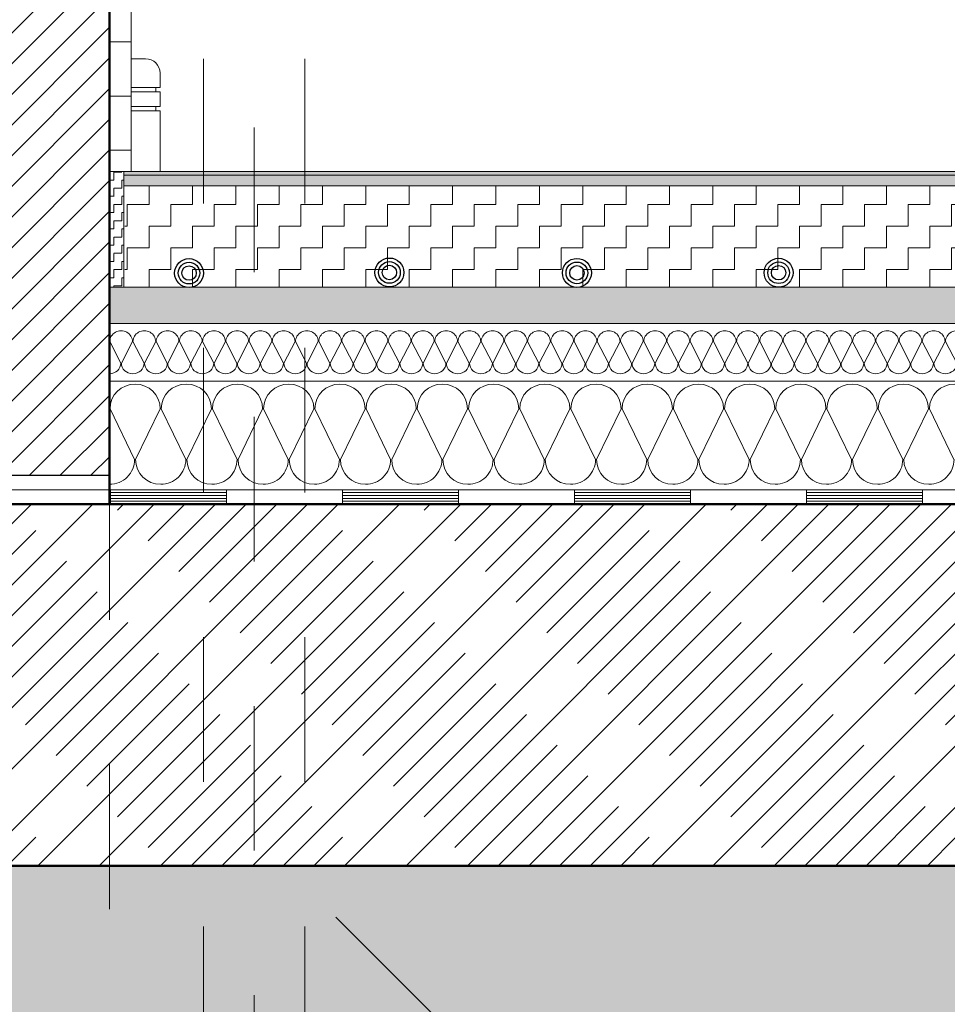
# Model space of a CAD drawing. Header units: metres. Extents: x 1333.9 to 1416.6, y -82.7 to -2.5.
# Tile 122 of 160: x 1407.991 to 1408.632, y -73.453 to -72.772. Entities that reach past the tile are written whole.
import ezdxf

# ---------------------------------------------------------------- set-up
doc = ezdxf.new("R2010")
doc.units = ezdxf.units.M
doc.header["$PDMODE"] = 65
for name, pattern in [('AUSGEZOGEN', [0]), ('GETRENNT2_S6', [0.12, 0.07, -0.01, 0.01, -0.01, 0.01, -0.01]), ('PUNKT2_S9', [0.0015, 0, -0.0015]), ('STRICHLINIE2_S3', [0.055, 0.04, -0.015])]:
    doc.linetypes.add(name, pattern=pattern)
for name, color, linetype, lineweight in [('XR$11$Achsen', 4, 'AUSGEZOGEN', 13), ('XR$11$Fenster', 3, 'AUSGEZOGEN', 18), ('XR$11$Fundament_1', 1, 'AUSGEZOGEN', 50), ('XR$11$Logos', 255, 'AUSGEZOGEN', 13), ('XR$11$Maßlinie 1_50', 7, 'AUSGEZOGEN', 25), ('XR$11$Muster', 4, 'AUSGEZOGEN', 13), ('XR$11$Möblierung', 4, 'AUSGEZOGEN', 13), ('XR$11$Schraffur', 4, 'AUSGEZOGEN', 13), ('XR$11$Türen', 3, 'AUSGEZOGEN', 18), ('XR$11$Wand', 1, 'AUSGEZOGEN', 50), ('XR$11$Wegeflächen', 4, 'AUSGEZOGEN', 13)]:
    doc.layers.add(name, color=color, linetype=linetype, lineweight=lineweight)
doc.styles.add('ARIAL', font='arial.ttf')
doc.dimstyles.new('DIMSTYLE_14', dxfattribs={"dimtxt": 0.04, "dimasz": 0.03, "dimexe": 0, "dimexo": 1e-06, "dimgap": 0.02, "dimtad": 2, "dimdec": 1, "dimlfac": 100, "dimrnd": 0.5, "dimzin": 4, "dimdsep": 46, "dimtxsty": 'ARIAL', "dimblk1": 'ALL_ML_KREIS', "dimblk2": 'ALL_ML_KREIS', "dimsah": 1, "dimcen": 0, "dimse1": 1, "dimse2": 1, "dimclrd": 7, "dimclre": 7, "dimclrt": 7, "dimadec": 0, "dimazin": 0, "dimtfac": 1, "dimtdec": 0, "dimtix": 1, "dimtmove": 2, "dimatfit": 3, "dimfxl": 0, "dimtvp": 1.2, "dimtzin": 0, "dimlwd": 0, "dimlwe": 25, "dimarcsym": 0})
doc.dimstyles.new('DIMSTYLE_15', dxfattribs={"dimtxt": 0.04, "dimasz": 0.03, "dimexe": 0, "dimexo": 1e-06, "dimgap": 0.02, "dimtad": 2, "dimdec": 1, "dimlfac": 100, "dimrnd": 0.5, "dimzin": 4, "dimdsep": 46, "dimtxsty": 'ARIAL', "dimblk1": 'ALL_ML_KREIS', "dimblk2": 'ALL_ML_KREIS', "dimsah": 1, "dimcen": 0, "dimse1": 1, "dimse2": 1, "dimclrd": 7, "dimclre": 7, "dimclrt": 7, "dimadec": 0, "dimazin": 0, "dimtfac": 1, "dimtdec": 0, "dimtix": 1, "dimtmove": 2, "dimatfit": 3, "dimfxl": 0, "dimtzin": 0, "dimlwd": 0, "dimlwe": 25, "dimarcsym": 0})

# ---------------------------------------------------------------- blocks, each defined once
blk = doc.blocks.new('NSY153')
at = {"color": 0, "linetype": 'ByBlock', "lineweight": -2}
for radius in [0.005, 0.00375, 0.0025]:
    blk.add_circle((0, 0), radius, dxfattribs=at)
blk = doc.blocks.new('MUSTERELEMENT_31')
at = {"layer": 'XR$11$Muster', "color": 4, "linetype": 'AUSGEZOGEN', "lineweight": 13, "transparency": 33554687}
for p, q in [((1408.13366, -73.09721), (1407.97318, -73.09721)), ((1408.05342, -73.09721), (1408.05342, -73.10721)), ((1408.29415, -73.09721), (1408.13366, -73.09721)), ((1408.13366, -73.09721), (1408.13366, -73.10721)), ((1408.13366, -73.09721), (1408.13366, -73.10721)), ((1408.21391, -73.09721), (1408.21391, -73.10721)), ((1408.45464, -73.09721), (1408.29415, -73.09721)), ((1408.29415, -73.09721), (1408.29415, -73.10721)), ((1408.29415, -73.09721), (1408.29415, -73.10721)), ((1408.37439, -73.09721), (1408.37439, -73.10721)), ((1408.61512, -73.09721), (1408.45464, -73.09721)), ((1408.45464, -73.09721), (1408.45464, -73.10721)), ((1408.45464, -73.09721), (1408.45464, -73.10721)), ((1408.53488, -73.09721), (1408.53488, -73.10721)), ((1408.77561, -73.09721), (1408.61512, -73.09721)), ((1408.61512, -73.09721), (1408.61512, -73.10721)), ((1408.61512, -73.09721), (1408.61512, -73.10721)), ((1408.13366, -73.09921), (1408.05342, -73.09921)), ((1408.13366, -73.10121), (1408.05342, -73.10121)), ((1408.13366, -73.10321), (1408.05342, -73.10321)), ((1408.13366, -73.10521), (1408.05342, -73.10521)), ((1408.29415, -73.09921), (1408.21391, -73.09921)), ((1408.29415, -73.10121), (1408.21391, -73.10121)), ((1408.29415, -73.10321), (1408.21391, -73.10321)), ((1408.29415, -73.10521), (1408.21391, -73.10521)), ((1408.45464, -73.09921), (1408.37439, -73.09921)), ((1408.45464, -73.10121), (1408.37439, -73.10121)), ((1408.45464, -73.10321), (1408.37439, -73.10321)), ((1408.45464, -73.10521), (1408.37439, -73.10521)), ((1408.61512, -73.09921), (1408.53488, -73.09921)), ((1408.61512, -73.10121), (1408.53488, -73.10121)), ((1408.61512, -73.10321), (1408.53488, -73.10321)), ((1408.61512, -73.10521), (1408.53488, -73.10521)), ((1408.13366, -73.10721), (1407.97318, -73.10721)), ((1408.29415, -73.10721), (1408.13366, -73.10721)), ((1408.45464, -73.10721), (1408.29415, -73.10721)), ((1408.61512, -73.10721), (1408.45464, -73.10721)), ((1408.77561, -73.10721), (1408.61512, -73.10721))]:
    blk.add_line(p, q, dxfattribs=at)
blk = doc.blocks.new('MUSTERELEMENT_32')
at = {"layer": 'XR$11$Schraffur', "color": 52, "linetype": 'AUSGEZOGEN', "lineweight": 13, "transparency": 33554687}
for p, q in [((1408.05285, -72.99471), (1408.06056, -73.00971)), ((1408.06088, -73.00971), (1408.06859, -72.99471)), ((1408.06891, -72.99471), (1408.07662, -73.00971)), ((1408.07694, -73.00971), (1408.08465, -72.99471)), ((1408.08497, -72.99471), (1408.09268, -73.00971)), ((1408.093, -73.00971), (1408.1007, -72.99471)), ((1408.10103, -72.99471), (1408.10873, -73.00971)), ((1408.10905, -73.00971), (1408.11676, -72.99471)), ((1408.11708, -72.99471), (1408.12479, -73.00971)), ((1408.12511, -73.00971), (1408.13282, -72.99471)), ((1408.13314, -72.99471), (1408.14085, -73.00971)), ((1408.14117, -73.00971), (1408.14888, -72.99471)), ((1408.1492, -72.99471), (1408.15691, -73.00971)), ((1408.15723, -73.00971), (1408.16494, -72.99471)), ((1408.16526, -72.99471), (1408.17297, -73.00971)), ((1408.17329, -73.00971), (1408.181, -72.99471)), ((1408.18132, -72.99471), (1408.18903, -73.00971)), ((1408.18935, -73.00971), (1408.19705, -72.99471)), ((1408.19738, -72.99471), (1408.20508, -73.00971)), ((1408.2054, -73.00971), (1408.21311, -72.99471)), ((1408.21343, -72.99471), (1408.22114, -73.00971)), ((1408.22146, -73.00971), (1408.22917, -72.99471)), ((1408.22949, -72.99471), (1408.2372, -73.00971)), ((1408.23752, -73.00971), (1408.24523, -72.99471)), ((1408.24555, -72.99471), (1408.25326, -73.00971)), ((1408.25358, -73.00971), (1408.26129, -72.99471)), ((1408.26161, -72.99471), (1408.26932, -73.00971)), ((1408.26964, -73.00971), (1408.27735, -72.99471)), ((1408.27767, -72.99471), (1408.28538, -73.00971)), ((1408.2857, -73.00971), (1408.2934, -72.99471)), ((1408.29373, -72.99471), (1408.30143, -73.00971)), ((1408.30175, -73.00971), (1408.30946, -72.99471)), ((1408.30978, -72.99471), (1408.31749, -73.00971)), ((1408.31781, -73.00971), (1408.32552, -72.99471)), ((1408.32584, -72.99471), (1408.33355, -73.00971)), ((1408.33387, -73.00971), (1408.34158, -72.99471)), ((1408.3419, -72.99471), (1408.34961, -73.00971)), ((1408.34993, -73.00971), (1408.35764, -72.99471)), ((1408.35796, -72.99471), (1408.36567, -73.00971)), ((1408.36599, -73.00971), (1408.3737, -72.99471)), ((1408.37402, -72.99471), (1408.38173, -73.00971)), ((1408.38205, -73.00971), (1408.38975, -72.99471)), ((1408.39008, -72.99471), (1408.39778, -73.00971)), ((1408.39811, -73.00971), (1408.40581, -72.99471)), ((1408.40613, -72.99471), (1408.41384, -73.00971)), ((1408.41416, -73.00971), (1408.42187, -72.99471)), ((1408.42219, -72.99471), (1408.4299, -73.00971)), ((1408.43022, -73.00971), (1408.43793, -72.99471)), ((1408.43825, -72.99471), (1408.44596, -73.00971)), ((1408.44628, -73.00971), (1408.45399, -72.99471)), ((1408.45431, -72.99471), (1408.46202, -73.00971)), ((1408.46234, -73.00971), (1408.47005, -72.99471)), ((1408.47037, -72.99471), (1408.47808, -73.00971)), ((1408.4784, -73.00971), (1408.4861, -72.99471)), ((1408.48643, -72.99471), (1408.49413, -73.00971)), ((1408.49446, -73.00971), (1408.50216, -72.99471)), ((1408.50248, -72.99471), (1408.51019, -73.00971)), ((1408.51051, -73.00971), (1408.51822, -72.99471)), ((1408.51854, -72.99471), (1408.52625, -73.00971)), ((1408.52657, -73.00971), (1408.53428, -72.99471)), ((1408.5346, -72.99471), (1408.54231, -73.00971)), ((1408.54263, -73.00971), (1408.55034, -72.99471)), ((1408.55066, -72.99471), (1408.55837, -73.00971)), ((1408.55869, -73.00971), (1408.5664, -72.99471)), ((1408.56672, -72.99471), (1408.57443, -73.00971)), ((1408.57475, -73.00971), (1408.58246, -72.99471)), ((1408.58278, -72.99471), (1408.59048, -73.00971)), ((1408.59081, -73.00971), (1408.59851, -72.99471)), ((1408.59883, -72.99471), (1408.60654, -73.00971)), ((1408.60686, -73.00971), (1408.61457, -72.99471)), ((1408.61489, -72.99471), (1408.6226, -73.00971)), ((1408.62292, -73.00971), (1408.63063, -72.99471)), ((1408.63095, -72.99471), (1408.63866, -73.00971))]:
    blk.add_line(p, q, dxfattribs=at)
for centre, start_param, end_param in [((1408.06072, -72.99471), 0, 3.141593), ((1408.07678, -72.99471), 0, 3.141593), ((1408.09284, -72.99471), 0, 3.141593), ((1408.10889, -72.99471), 0, 3.141593), ((1408.12495, -72.99471), 0, 3.141593), ((1408.14101, -72.99471), 0, 3.141593), ((1408.15707, -72.99471), 0, 3.141593), ((1408.17313, -72.99471), 0, 3.141593), ((1408.18919, -72.99471), 0, 3.141593), ((1408.20524, -72.99471), 0, 3.141593), ((1408.2213, -72.99471), 0, 3.141593), ((1408.23736, -72.99471), 0, 3.141593), ((1408.25342, -72.99471), 0, 3.141593), ((1408.26948, -72.99471), 0, 3.141593), ((1408.28554, -72.99471), 0, 3.141593), ((1408.30159, -72.99471), 0, 3.141593), ((1408.31765, -72.99471), 0, 3.141593), ((1408.33371, -72.99471), 0, 3.141593), ((1408.34977, -72.99471), 0, 3.141593), ((1408.36583, -72.99471), 0, 3.141593), ((1408.38189, -72.99471), 0, 3.141593), ((1408.39794, -72.99471), 0, 3.141593), ((1408.414, -72.99471), 0, 3.141593), ((1408.43006, -72.99471), 0, 3.141593), ((1408.44612, -72.99471), 0, 3.141593), ((1408.46218, -72.99471), 0, 3.141593), ((1408.47824, -72.99471), 0, 3.141593), ((1408.49429, -72.99471), 0, 3.141593), ((1408.51035, -72.99471), 0, 3.141593), ((1408.52641, -72.99471), 0, 3.141593), ((1408.54247, -72.99471), 0, 3.141593), ((1408.55853, -72.99471), 0, 3.141593), ((1408.57459, -72.99471), 0, 3.141593), ((1408.59064, -72.99471), 0, 3.141593), ((1408.6067, -72.99471), 0, 3.141593), ((1408.62276, -72.99471), 0, 3.141593), ((1408.63882, -72.99471), 0, 3.141593), ((1408.05269, -73.00971), 4.712389, 6.283185), ((1408.06875, -73.00971), 3.141593, 4.712389), ((1408.06875, -73.00971), 4.712389, 6.283185), ((1408.08481, -73.00971), 3.141593, 4.712389), ((1408.08481, -73.00971), 4.712389, 6.283185), ((1408.10086, -73.00971), 3.141593, 4.712389), ((1408.10086, -73.00971), 4.712389, 6.283185), ((1408.11692, -73.00971), 3.141593, 4.712389), ((1408.11692, -73.00971), 4.712389, 6.283185), ((1408.13298, -73.00971), 3.141593, 4.712389), ((1408.13298, -73.00971), 4.712389, 6.283185), ((1408.14904, -73.00971), 3.141593, 4.712389), ((1408.14904, -73.00971), 4.712389, 6.283185), ((1408.1651, -73.00971), 3.141593, 4.712389), ((1408.1651, -73.00971), 4.712389, 6.283185), ((1408.18116, -73.00971), 3.141593, 4.712389), ((1408.18116, -73.00971), 4.712389, 6.283185), ((1408.19722, -73.00971), 3.141593, 4.712389), ((1408.19722, -73.00971), 4.712389, 6.283185), ((1408.21327, -73.00971), 3.141593, 4.712389), ((1408.21327, -73.00971), 4.712389, 6.283185), ((1408.22933, -73.00971), 3.141593, 4.712389), ((1408.22933, -73.00971), 4.712389, 6.283185), ((1408.24539, -73.00971), 3.141593, 4.712389), ((1408.24539, -73.00971), 4.712389, 6.283185), ((1408.26145, -73.00971), 3.141593, 4.712389), ((1408.26145, -73.00971), 4.712389, 6.283185), ((1408.27751, -73.00971), 3.141593, 4.712389), ((1408.27751, -73.00971), 4.712389, 6.283185), ((1408.29357, -73.00971), 3.141593, 4.712389), ((1408.29357, -73.00971), 4.712389, 6.283185), ((1408.30962, -73.00971), 3.141593, 4.712389), ((1408.30962, -73.00971), 4.712389, 6.283185), ((1408.32568, -73.00971), 3.141593, 4.712389), ((1408.32568, -73.00971), 4.712389, 6.283185), ((1408.34174, -73.00971), 3.141593, 4.712389), ((1408.34174, -73.00971), 4.712389, 6.283185), ((1408.3578, -73.00971), 3.141593, 4.712389), ((1408.3578, -73.00971), 4.712389, 6.283185), ((1408.37386, -73.00971), 3.141593, 4.712389), ((1408.37386, -73.00971), 4.712389, 6.283185), ((1408.38992, -73.00971), 3.141593, 4.712389), ((1408.38992, -73.00971), 4.712389, 6.283185), ((1408.40597, -73.00971), 3.141593, 4.712389), ((1408.40597, -73.00971), 4.712389, 6.283185), ((1408.42203, -73.00971), 3.141593, 4.712389), ((1408.42203, -73.00971), 4.712389, 6.283185), ((1408.43809, -73.00971), 3.141593, 4.712389), ((1408.43809, -73.00971), 4.712389, 6.283185), ((1408.45415, -73.00971), 3.141593, 4.712389), ((1408.45415, -73.00971), 4.712389, 6.283185), ((1408.47021, -73.00971), 3.141593, 4.712389), ((1408.47021, -73.00971), 4.712389, 6.283185), ((1408.48627, -73.00971), 3.141593, 4.712389), ((1408.48627, -73.00971), 4.712389, 6.283185), ((1408.50232, -73.00971), 3.141593, 4.712389), ((1408.50232, -73.00971), 4.712389, 6.283185), ((1408.51838, -73.00971), 3.141593, 4.712389), ((1408.51838, -73.00971), 4.712389, 6.283185), ((1408.53444, -73.00971), 3.141593, 4.712389), ((1408.53444, -73.00971), 4.712389, 6.283185), ((1408.5505, -73.00971), 3.141593, 4.712389), ((1408.5505, -73.00971), 4.712389, 6.283185), ((1408.56656, -73.00971), 3.141593, 4.712389), ((1408.56656, -73.00971), 4.712389, 6.283185), ((1408.58262, -73.00971), 3.141593, 4.712389), ((1408.58262, -73.00971), 4.712389, 6.283185), ((1408.59867, -73.00971), 3.141593, 4.712389), ((1408.59867, -73.00971), 4.712389, 6.283185), ((1408.61473, -73.00971), 3.141593, 4.712389), ((1408.61473, -73.00971), 4.712389, 6.283185), ((1408.63079, -73.00971), 3.141593, 4.712389), ((1408.63079, -73.00971), 4.712389, 6.283185)]:
    blk.add_ellipse(centre, major_axis=(0.00787, 0), ratio=0.934093, start_param=start_param, end_param=end_param, dxfattribs=at)
blk = doc.blocks.new('MUSTERELEMENT_33')
at = {"layer": 'XR$11$Schraffur', "color": 52, "linetype": 'AUSGEZOGEN', "lineweight": 13, "transparency": 33554687}
for p, q in [((1408.07005, -73.07631), (1408.05304, -73.04131)), ((1408.08776, -73.04131), (1408.07076, -73.07631)), ((1408.10547, -73.07631), (1408.08847, -73.04131)), ((1408.12318, -73.04131), (1408.10618, -73.07631)), ((1408.14089, -73.07631), (1408.12389, -73.04131)), ((1408.1586, -73.04131), (1408.1416, -73.07631)), ((1408.17632, -73.07631), (1408.15931, -73.04131)), ((1408.19403, -73.04131), (1408.17702, -73.07631)), ((1408.21174, -73.07631), (1408.19474, -73.04131)), ((1408.22945, -73.04131), (1408.21245, -73.07631)), ((1408.24716, -73.07631), (1408.23016, -73.04131)), ((1408.26487, -73.04131), (1408.24787, -73.07631)), ((1408.28258, -73.07631), (1408.26558, -73.04131)), ((1408.3003, -73.04131), (1408.28329, -73.07631)), ((1408.31801, -73.07631), (1408.301, -73.04131)), ((1408.33572, -73.04131), (1408.31872, -73.07631)), ((1408.35343, -73.07631), (1408.33643, -73.04131)), ((1408.37114, -73.04131), (1408.35414, -73.07631)), ((1408.38885, -73.07631), (1408.37185, -73.04131)), ((1408.40656, -73.04131), (1408.38956, -73.07631)), ((1408.42428, -73.07631), (1408.40727, -73.04131)), ((1408.44199, -73.04131), (1408.42498, -73.07631)), ((1408.4597, -73.07631), (1408.4427, -73.04131)), ((1408.47741, -73.04131), (1408.46041, -73.07631)), ((1408.49512, -73.07631), (1408.47812, -73.04131)), ((1408.51283, -73.04131), (1408.49583, -73.07631)), ((1408.53054, -73.07631), (1408.51354, -73.04131)), ((1408.54826, -73.04131), (1408.53125, -73.07631)), ((1408.56597, -73.07631), (1408.54896, -73.04131)), ((1408.58368, -73.04131), (1408.56668, -73.07631)), ((1408.60139, -73.07631), (1408.58439, -73.04131)), ((1408.6191, -73.04131), (1408.6021, -73.07631)), ((1408.63681, -73.07631), (1408.61981, -73.04131))]:
    blk.add_line(p, q, dxfattribs=at)
for centre, start_param, end_param in [((1408.0704, -73.04131), 3.141593, 6.283185), ((1408.10582, -73.04131), 3.141593, 6.283185), ((1408.14125, -73.04131), 3.141593, 6.283185), ((1408.17667, -73.04131), 3.141593, 6.283185), ((1408.21209, -73.04131), 3.141593, 6.283185), ((1408.24752, -73.04131), 3.141593, 6.283185), ((1408.28294, -73.04131), 3.141593, 6.283185), ((1408.31836, -73.04131), 3.141593, 6.283185), ((1408.35378, -73.04131), 3.141593, 6.283185), ((1408.38921, -73.04131), 3.141593, 6.283185), ((1408.42463, -73.04131), 3.141593, 6.283185), ((1408.46005, -73.04131), 3.141593, 6.283185), ((1408.49548, -73.04131), 3.141593, 6.283185), ((1408.5309, -73.04131), 3.141593, 6.283185), ((1408.56632, -73.04131), 3.141593, 6.283185), ((1408.60174, -73.04131), 3.141593, 6.283185), ((1408.63717, -73.04131), 3.141593, 6.283185), ((1408.05269, -73.07631), 1.570796, 3.141593), ((1408.08811, -73.07631), 0, 1.570796), ((1408.08811, -73.07631), 1.570796, 3.141593), ((1408.12354, -73.07631), 0, 1.570796), ((1408.12354, -73.07631), 1.570796, 3.141593), ((1408.15896, -73.07631), 0, 1.570796), ((1408.15896, -73.07631), 1.570796, 3.141593), ((1408.19438, -73.07631), 0, 1.570796), ((1408.19438, -73.07631), 1.570796, 3.141593), ((1408.2298, -73.07631), 0, 1.570796), ((1408.2298, -73.07631), 1.570796, 3.141593), ((1408.26523, -73.07631), 0, 1.570796), ((1408.26523, -73.07631), 1.570796, 3.141593), ((1408.30065, -73.07631), 0, 1.570796), ((1408.30065, -73.07631), 1.570796, 3.141593), ((1408.33607, -73.07631), 0, 1.570796), ((1408.33607, -73.07631), 1.570796, 3.141593), ((1408.3715, -73.07631), 0, 1.570796), ((1408.3715, -73.07631), 1.570796, 3.141593), ((1408.40692, -73.07631), 0, 1.570796), ((1408.40692, -73.07631), 1.570796, 3.141593), ((1408.44234, -73.07631), 0, 1.570796), ((1408.44234, -73.07631), 1.570796, 3.141593), ((1408.47776, -73.07631), 0, 1.570796), ((1408.47776, -73.07631), 1.570796, 3.141593), ((1408.51319, -73.07631), 0, 1.570796), ((1408.51319, -73.07631), 1.570796, 3.141593), ((1408.54861, -73.07631), 0, 1.570796), ((1408.54861, -73.07631), 1.570796, 3.141593), ((1408.58403, -73.07631), 0, 1.570796), ((1408.58403, -73.07631), 1.570796, 3.141593), ((1408.61946, -73.07631), 0, 1.570796), ((1408.61946, -73.07631), 1.570796, 3.141593)]:
    blk.add_ellipse(centre, major_axis=(-0.01736, 0), ratio=0.988063, start_param=start_param, end_param=end_param, dxfattribs=at)
blk = doc.blocks.new('ALL_ML_KREIS')
at = {"color": 0, "linetype": 'ByBlock', "lineweight": -2}
for p, q in [((0, -0.5), (0, 0.5)), ((-1, 0), (0.5, 0))]:
    blk.add_line(p, q, dxfattribs=at)
blk.add_circle((0, 0), 0.15, dxfattribs=at)
blk = doc.blocks.new('*D504')
at = {"layer": 'DEFPOINTS', "color": 7, "linetype": 'AUSGEZOGEN', "lineweight": 25, "transparency": 33554687}
for p in [(1408.14707, -73.35721), (1408.61269, -73.75721), (1409.45696, -73.75721)]:
    blk.add_point(p, dxfattribs=at)
at = {"layer": 'XR$11$Maßlinie 1_50', "color": 7, "linetype": 'AUSGEZOGEN', "lineweight": -2, "transparency": 33554687}
blk.add_line((1409.45696, -73.75721), (1409.45696, -73.35721), dxfattribs=at)
at = {"layer": 'XR$11$Maßlinie 1_50', "color": 7, "linetype": 'AUSGEZOGEN', "lineweight": 25, "transparency": 33554687, "xscale": 0.03, "yscale": 0.03, "zscale": 0.03}
for p, rotation in [((1409.45696, -73.35721), 90), ((1409.45696, -73.75721), 270)]:
    blk.add_blockref('ALL_ML_KREIS', p, dxfattribs=dict(at, rotation=rotation))
at = {"layer": 'XR$11$Maßlinie 1_50', "color": 7, "linetype": 'AUSGEZOGEN', "lineweight": 25, "transparency": 33554687, "insert": (1409.42628, -73.55895), "char_height": 0.04, "width": 0.16, "attachment_point": 5, "rotation": 90, "style": 'ARIAL'}
blk.add_mtext('\\A1;{\\A1;{40\\H0.026400;\\S^ ;}}', dxfattribs=at)
blk = doc.blocks.new('*D505')
at = {"layer": 'DEFPOINTS', "color": 7, "linetype": 'AUSGEZOGEN', "lineweight": 25, "transparency": 33554687}
for p in [(1408.14707, -73.10721), (1408.14707, -73.35721), (1409.45696, -73.35721)]:
    blk.add_point(p, dxfattribs=at)
at = {"layer": 'XR$11$Maßlinie 1_50', "color": 7, "linetype": 'AUSGEZOGEN', "lineweight": -2, "transparency": 33554687}
blk.add_line((1409.45696, -73.35721), (1409.45696, -73.10721), dxfattribs=at)
at = {"layer": 'XR$11$Maßlinie 1_50', "color": 7, "linetype": 'AUSGEZOGEN', "lineweight": 25, "transparency": 33554687, "xscale": 0.03, "yscale": 0.03, "zscale": 0.03}
for p, rotation in [((1409.45696, -73.10721), 90), ((1409.45696, -73.35721), 270)]:
    blk.add_blockref('ALL_ML_KREIS', p, dxfattribs=dict(at, rotation=rotation))
at = {"layer": 'XR$11$Maßlinie 1_50', "color": 7, "linetype": 'AUSGEZOGEN', "lineweight": 25, "transparency": 33554687, "insert": (1409.42628, -73.23417), "char_height": 0.04, "width": 0.16, "attachment_point": 5, "rotation": 90, "style": 'ARIAL'}
blk.add_mtext('\\A1;{\\A1;{25\\H0.026400;\\S^ ;}}', dxfattribs=at)
blk = doc.blocks.new('*D506')
at = {"layer": 'DEFPOINTS', "color": 7, "linetype": 'AUSGEZOGEN', "lineweight": 25, "transparency": 33554687}
for p in [(1408.14707, -72.87721), (1408.14707, -73.10721), (1409.45696, -73.10721)]:
    blk.add_point(p, dxfattribs=at)
at = {"layer": 'XR$11$Maßlinie 1_50', "color": 7, "linetype": 'AUSGEZOGEN', "lineweight": -2, "transparency": 33554687}
blk.add_line((1409.45696, -73.10721), (1409.45696, -72.87721), dxfattribs=at)
at = {"layer": 'XR$11$Maßlinie 1_50', "color": 7, "linetype": 'AUSGEZOGEN', "lineweight": 25, "transparency": 33554687, "xscale": 0.03, "yscale": 0.03, "zscale": 0.03}
for p, rotation in [((1409.45696, -72.87721), 90), ((1409.45696, -73.10721), 270)]:
    blk.add_blockref('ALL_ML_KREIS', p, dxfattribs=dict(at, rotation=rotation))
at = {"layer": 'XR$11$Maßlinie 1_50', "color": 7, "linetype": 'AUSGEZOGEN', "lineweight": 25, "transparency": 33554687, "insert": (1409.42625, -72.99402), "char_height": 0.04, "width": 0.16, "attachment_point": 5, "rotation": 90, "style": 'ARIAL'}
blk.add_mtext('\\A1;{\\A1;{23\\H0.026400;\\S^ ;}}', dxfattribs=at)
blk = doc.blocks.new('*D517')
at = {"layer": 'DEFPOINTS', "color": 7, "linetype": 'AUSGEZOGEN', "lineweight": 25, "transparency": 33554687}
for p in [(1407.81269, -73.08721), (1408.05269, -73.08721), (1407.81269, -74.36796)]:
    blk.add_point(p, dxfattribs=at)
at = {"layer": 'XR$11$Maßlinie 1_50', "color": 7, "linetype": 'AUSGEZOGEN', "lineweight": -2, "transparency": 33554687}
blk.add_line((1407.81269, -74.36796), (1408.05269, -74.36796), dxfattribs=at)
at = {"layer": 'XR$11$Maßlinie 1_50', "color": 7, "linetype": 'AUSGEZOGEN', "lineweight": 25, "transparency": 33554687, "xscale": 0.03, "yscale": 0.03, "zscale": 0.03, "rotation": 180}
blk.add_blockref('ALL_ML_KREIS', (1407.81269, -74.36796), dxfattribs=at)
at = {"layer": 'XR$11$Maßlinie 1_50', "color": 7, "linetype": 'AUSGEZOGEN', "lineweight": 25, "transparency": 33554687, "xscale": 0.03, "yscale": 0.03, "zscale": 0.03}
blk.add_blockref('ALL_ML_KREIS', (1408.05269, -74.36796), dxfattribs=at)
at = {"layer": 'XR$11$Maßlinie 1_50', "color": 7, "linetype": 'AUSGEZOGEN', "lineweight": 25, "transparency": 33554687, "insert": (1407.93096, -74.33796), "char_height": 0.04, "width": 0.16, "attachment_point": 5, "style": 'ARIAL'}
blk.add_mtext('\\A1;{\\A1;{24\\H0.026400;\\S^ ;}}', dxfattribs=at)
blk = doc.blocks.new('*D518')
at = {"layer": 'DEFPOINTS', "color": 7, "linetype": 'AUSGEZOGEN', "lineweight": 25, "transparency": 33554687}
for p in [(1408.15269, -73.07733), (1408.05269, -73.08721), (1408.05269, -74.36796)]:
    blk.add_point(p, dxfattribs=at)
at = {"layer": 'XR$11$Maßlinie 1_50', "color": 7, "linetype": 'AUSGEZOGEN', "lineweight": -2, "transparency": 33554687}
blk.add_line((1408.05269, -74.36796), (1408.15269, -74.36796), dxfattribs=at)
at = {"layer": 'XR$11$Maßlinie 1_50', "color": 7, "linetype": 'AUSGEZOGEN', "lineweight": 25, "transparency": 33554687, "xscale": 0.03, "yscale": 0.03, "zscale": 0.03, "rotation": 180}
blk.add_blockref('ALL_ML_KREIS', (1408.05269, -74.36796), dxfattribs=at)
at = {"layer": 'XR$11$Maßlinie 1_50', "color": 7, "linetype": 'AUSGEZOGEN', "lineweight": 25, "transparency": 33554687, "xscale": 0.03, "yscale": 0.03, "zscale": 0.03}
blk.add_blockref('ALL_ML_KREIS', (1408.15269, -74.36796), dxfattribs=at)
at = {"layer": 'XR$11$Maßlinie 1_50', "color": 7, "linetype": 'AUSGEZOGEN', "lineweight": 25, "transparency": 33554687, "insert": (1408.10095, -74.33728), "char_height": 0.04, "width": 0.16, "attachment_point": 5, "style": 'ARIAL'}
blk.add_mtext('\\A1;{\\A1;{10\\H0.026400;\\S^ ;}}', dxfattribs=at)
blk = doc.blocks.new('*D519')
at = {"layer": 'DEFPOINTS', "color": 7, "linetype": 'AUSGEZOGEN', "lineweight": 25, "transparency": 33554687}
for p in [(1408.15269, -73.07733), (1408.27769, -74.18793), (1408.15269, -74.36796)]:
    blk.add_point(p, dxfattribs=at)
at = {"layer": 'XR$11$Maßlinie 1_50', "color": 7, "linetype": 'AUSGEZOGEN', "lineweight": -2, "transparency": 33554687}
blk.add_line((1408.15269, -74.36796), (1408.27769, -74.36796), dxfattribs=at)
at = {"layer": 'XR$11$Maßlinie 1_50', "color": 7, "linetype": 'AUSGEZOGEN', "lineweight": 25, "transparency": 33554687, "xscale": 0.03, "yscale": 0.03, "zscale": 0.03, "rotation": 180}
blk.add_blockref('ALL_ML_KREIS', (1408.15269, -74.36796), dxfattribs=at)
at = {"layer": 'XR$11$Maßlinie 1_50', "color": 7, "linetype": 'AUSGEZOGEN', "lineweight": 25, "transparency": 33554687, "xscale": 0.03, "yscale": 0.03, "zscale": 0.03}
blk.add_blockref('ALL_ML_KREIS', (1408.27769, -74.36796), dxfattribs=at)
at = {"layer": 'XR$11$Maßlinie 1_50', "color": 7, "linetype": 'AUSGEZOGEN', "lineweight": 25, "transparency": 33554687, "insert": (1408.23146, -74.33796), "char_height": 0.04, "width": 0.16, "attachment_point": 5, "style": 'ARIAL'}
blk.add_mtext('\\A1;{\\A1;{12\\H0.026400;\\S5^ ;}}', dxfattribs=at)
blk = doc.blocks.new('MUSTERELEMENT_36')
at = {"layer": 'XR$11$Muster', "color": 4, "linetype": 'AUSGEZOGEN', "lineweight": 13, "transparency": 33554687}
for p, q in [((1407.90164, -73.09721), (1408.05269, -73.09721)), ((1408.05269, -73.09721), (1408.05269, -73.09721)), ((1408.05269, -73.09721), (1408.05269, -73.10721)), ((1408.05269, -73.09721), (1408.05269, -73.10721)), ((1408.05269, -73.09921), (1408.05269, -73.09921)), ((1408.05269, -73.10121), (1408.05269, -73.10121)), ((1408.05269, -73.10321), (1408.05269, -73.10321)), ((1408.05269, -73.10521), (1408.05269, -73.10521)), ((1407.90164, -73.10721), (1408.05269, -73.10721)), ((1408.05269, -73.10721), (1408.05269, -73.10721))]:
    blk.add_line(p, q, dxfattribs=at)

msp = doc.modelspace()

# ---------------------------------------------------------------- hatches: boundary and pattern name
at = {"layer": 'XR$11$Fenster', "linetype": 'AUSGEZOGEN', "lineweight": 13, "transparency": 33554687}
msp.add_hatch(color=9, dxfattribs=at).paths.add_polyline_path([(1408.06269, -72.87721), (1409.25707, -72.87721), (1409.25707, -72.88721), (1408.06269, -72.88721)], flags=16)
at = {"layer": 'XR$11$Muster', "linetype": 'AUSGEZOGEN', "lineweight": 13, "transparency": 33554687}
h = msp.add_hatch(dxfattribs=at)
h.set_pattern_fill('MUSTER', color=4, scale=0.01875, style=0, pattern_type=2)
h.set_pattern_definition([(0, (0.0375, 0.0375), (0.01875, 0.01875), [0.01875, -0.01875]), (90, (0.0375, 0.0375), (-0.01875, 0.01875), [0.01875, -0.01875])])
h.paths.add_polyline_path([(1408.05269, -72.87721), (1408.06769, -72.87721), (1408.06769, -71.84678), (1408.05269, -71.84678)], flags=0)
at = {"layer": 'XR$11$Möblierung', "linetype": 'AUSGEZOGEN', "lineweight": 13, "transparency": 33554687}
msp.add_hatch(color=254, dxfattribs=at).paths.add_polyline_path([(1406.99531, -73.35721), (1406.99531, -73.47721), (1409.25707, -73.47721), (1409.25707, -73.35721)])
at = {"layer": 'XR$11$Schraffur', "linetype": 'AUSGEZOGEN', "lineweight": 13, "transparency": 33554687}
h = msp.add_hatch(dxfattribs=at)
h.set_pattern_fill('SCHRAFFUR_5', color=52, scale=0.01, style=0, pattern_type=2)
h.set_pattern_definition([(45, (0, 0), (-0.02121320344, 0.02121320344), []), (45, (-0.010607, 0.010607), (-0.02121320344, 0.02121320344), [])])
h.paths.add_polyline_path([(1407.81269, -71.84678), (1407.81269, -73.08721), (1408.05269, -73.08721), (1408.05269, -71.84678)], flags=0)
h = msp.add_hatch(dxfattribs=at)
h.set_pattern_fill('MUSTER', color=52, scale=0.015, angle=90, style=0, pattern_type=2)
h.set_pattern_definition([(90, (-0.03, 0.03), (-0.015, 0.015), [0.015, -0.015]), (180, (-0.03, 0.03), (-0.015, -0.015), [0.015, -0.015])])
h.paths.add_polyline_path([(1408.06327, -72.95721), (1408.06327, -72.88721), (1409.25707, -72.88721), (1409.25707, -72.95721)], flags=0)
h = msp.add_hatch(dxfattribs=at)
h.set_pattern_fill('MUSTER', color=52, scale=0.01125, style=0, pattern_type=2)
h.set_pattern_definition([(0, (0.0225, 0.0225), (0.01125, 0.01125), [0.01125, -0.01125]), (90, (0.0225, 0.0225), (-0.01125, 0.01125), [0.01125, -0.01125])])
h.paths.add_polyline_path([(1408.05269, -72.98221), (1408.05269, -72.95721), (1409.25707, -72.95721), (1409.25707, -72.98221)], flags=0)
h = msp.add_hatch(dxfattribs=at)
h.set_pattern_fill('SCHRAFFUR_7', color=52, scale=0.01, style=0, pattern_type=2)
h.set_pattern_definition([(45, (0, 0), (-0.02121320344, 0.02121320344), []), (45, (-0.010607, 0.010607), (-0.02121320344, 0.02121320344), [0.1, -0.05])])
h.paths.add_polyline_path([(1409.25707, -73.10721), (1409.25707, -73.35721), (1406.99531, -73.35721), (1406.99531, -73.10721)], flags=0)
at = {"layer": 'XR$11$Wegeflächen', "linetype": 'AUSGEZOGEN', "lineweight": 13, "transparency": 33554687}
h = msp.add_hatch(dxfattribs=at)
h.set_pattern_fill('MUSTER', scale=0.005625, angle=90, style=0, pattern_type=2)
h.set_pattern_definition([(90, (-0.01125, 0.01125), (-0.005625, 0.005625), [0.005625, -0.005625]), (180, (-0.01125, 0.01125), (-0.005625, -0.005625), [0.005625, -0.005625])])
h.paths.add_polyline_path([(1408.06269, -72.95721), (1408.05269, -72.95721), (1408.05269, -72.87721), (1408.06269, -72.87721)], flags=0)

# ---------------------------------------------------------------- linework, layer by layer
at = {"layer": 'XR$11$Achsen', "color": 6, "linetype": 'STRICHLINIE2_S3', "lineweight": 13, "transparency": 33554687}
for p, q in [((1408.11769, -72.79921), (1408.11769, -73.96221)), ((1408.18769, -72.79921), (1408.18769, -73.96221)), ((1408.56269, -73.74622), (1408.18769, -73.37122))]:
    msp.add_line(p, q, dxfattribs=at)
at = {"layer": 'XR$11$Fundament_1', "color": 52, "linetype": 'PUNKT2_S9', "lineweight": 13, "transparency": 33554687}
msp.add_line((1408.05269, -73.08721), (1408.05269, -74.4322), dxfattribs=at)
at = {"layer": 'XR$11$Logos', "color": 255, "linetype": 'AUSGEZOGEN', "lineweight": 13, "transparency": 33554687}
msp.add_line((1408.06769, -71.84678), (1408.06769, -72.87721), dxfattribs=at)
at = {"layer": 'XR$11$Möblierung', "color": 4, "linetype": 'GETRENNT2_S6', "lineweight": 18, "transparency": 33554687}
msp.add_line((1408.15269, -71.84678), (1408.15269, -74.24055), dxfattribs=at)
at = {"layer": 'XR$11$Türen', "color": 3, "linetype": 'AUSGEZOGEN', "lineweight": 13, "transparency": 33554687}
msp.add_line((1409.25707, -73.02221), (1408.05269, -73.02221), dxfattribs=at)
at = {"layer": 'XR$11$Wand', "color": 1, "linetype": 'AUSGEZOGEN', "lineweight": 50, "transparency": 33554687}
for p, q in [((1408.05269, -71.84678), (1408.05269, -73.10721)), ((1408.05269, -73.10721), (1406.99531, -73.10721)), ((1407.81269, -73.10721), (1409.25707, -73.10721)), ((1406.99531, -73.35721), (1409.25707, -73.35721))]:
    msp.add_line(p, q, dxfattribs=at)
at = {"layer": 'XR$11$Wand', "color": 1, "linetype": 'AUSGEZOGEN', "lineweight": 13, "transparency": 33554687}
for p, q in [((1408.07769, -72.79921), (1408.06769, -72.79921)), ((1408.08769, -72.80921), (1408.08769, -72.81921)), ((1408.08769, -72.81921), (1408.06769, -72.81921)), ((1408.08469, -72.81921), (1408.08469, -72.82221)), ((1408.08769, -72.82221), (1408.06769, -72.82221)), ((1408.08769, -72.82221), (1408.08769, -72.83221)), ((1408.08769, -72.83221), (1408.06769, -72.83221)), ((1408.08469, -72.83221), (1408.08469, -72.83521)), ((1408.08769, -72.83521), (1408.06769, -72.83521)), ((1408.08769, -72.83521), (1408.08769, -72.87721)), ((1409.25707, -72.87721), (1408.05269, -72.87721)), ((1408.06269, -72.87721), (1408.06269, -72.95721)), ((1409.25707, -72.87971), (1408.06269, -72.87971)), ((1408.06269, -72.88721), (1409.25707, -72.88721)), ((1408.05269, -72.95721), (1409.25707, -72.95721)), ((1408.05269, -72.98221), (1409.25707, -72.98221))]:
    msp.add_line(p, q, dxfattribs=at)
at = {"layer": 'XR$11$Wand', "color": 1, "linetype": 'AUSGEZOGEN', "lineweight": 25, "transparency": 33554687}
msp.add_line((1407.81269, -73.08721), (1408.05269, -73.08721), dxfattribs=at)
at = {"layer": 'XR$11$Wand', "color": 1, "linetype": 'AUSGEZOGEN', "lineweight": 13, "transparency": 33554687}
msp.add_arc((1408.07769, -72.80921), 0.01, 0, 90, dxfattribs=at)

# ---------------------------------------------------------------- block references
at = {"layer": 'XR$11$Muster', "color": 4, "linetype": 'AUSGEZOGEN', "lineweight": 13, "transparency": 33554687}
for name in ['MUSTERELEMENT_36', 'MUSTERELEMENT_31']:
    msp.add_blockref(name, (0, 0), dxfattribs=at)
at = {"layer": 'XR$11$Schraffur', "color": 52, "linetype": 'AUSGEZOGEN', "lineweight": 13, "transparency": 33554687}
for name in ['MUSTERELEMENT_32', 'MUSTERELEMENT_33']:
    msp.add_blockref(name, (0, 0), dxfattribs=at)
at = {"layer": 'XR$11$Wand', "color": 1, "linetype": 'AUSGEZOGEN', "lineweight": 25, "transparency": 33554687, "xscale": 2, "yscale": 2, "zscale": 2}
for p in [(1408.10768, -72.94743), (1408.24631, -72.94701), (1408.376, -72.94728), (1408.51552, -72.94715)]:
    msp.add_blockref('NSY153', p, dxfattribs=at)

# ---------------------------------------------------------------- dimensions: what is measured, and where the dimension line sits
at = {"layer": 'XR$11$Maßlinie 1_50', "color": 7, "linetype": 'AUSGEZOGEN', "lineweight": 25, "transparency": 33554687}
for base, p1, p2, picture, middle in [((1409.45696, -72.87721), (1408.14707, -73.10721), (1408.14707, -72.87721), '*D506', (1409.42625, -72.99402)), ((1409.45696, -73.10721), (1408.14707, -73.35721), (1408.14707, -73.10721), '*D505', (1409.42628, -73.23417)), ((1409.45696, -73.35721), (1408.61269, -73.75721), (1408.14707, -73.35721), '*D504', (1409.42628, -73.55895))]:
    dim = msp.add_linear_dim(base=base, p1=p1, p2=p2, angle=90, dimstyle='DIMSTYLE_15', override={"dimpost": '<>', "dimclrd": 7, "dimclre": 7, "dimclrt": 7, "dimlwd": 0, "dimlwe": 25}, dxfattribs=at)
    dim.commit()
    dim.dimension.update_dxf_attribs({"geometry": picture, "text_midpoint": middle, "dimtype": 160})
for base, p1, p2, dimstyle, picture, middle in [((1408.15269, -74.36796), (1408.05269, -73.08721), (1408.15269, -73.07733), 'DIMSTYLE_14', '*D518', (1408.10095, -74.33728)), ((1408.27769, -74.36796), (1408.15269, -73.07733), (1408.27769, -74.18793), 'DIMSTYLE_14', '*D519', (1408.23146, -74.33796)), ((1408.05269, -74.36796), (1407.81269, -73.08721), (1408.05269, -73.08721), 'DIMSTYLE_15', '*D517', (1407.93096, -74.33796))]:
    dim = msp.add_linear_dim(base=base, p1=p1, p2=p2, dimstyle=dimstyle, override={"dimpost": '<>', "dimclrd": 7, "dimclre": 7, "dimclrt": 7, "dimlwd": 0, "dimlwe": 25}, dxfattribs=at)
    dim.commit()
    dim.dimension.update_dxf_attribs({"geometry": picture, "text_midpoint": middle, "dimtype": 160})

doc.saveas('drawing.dxf')
